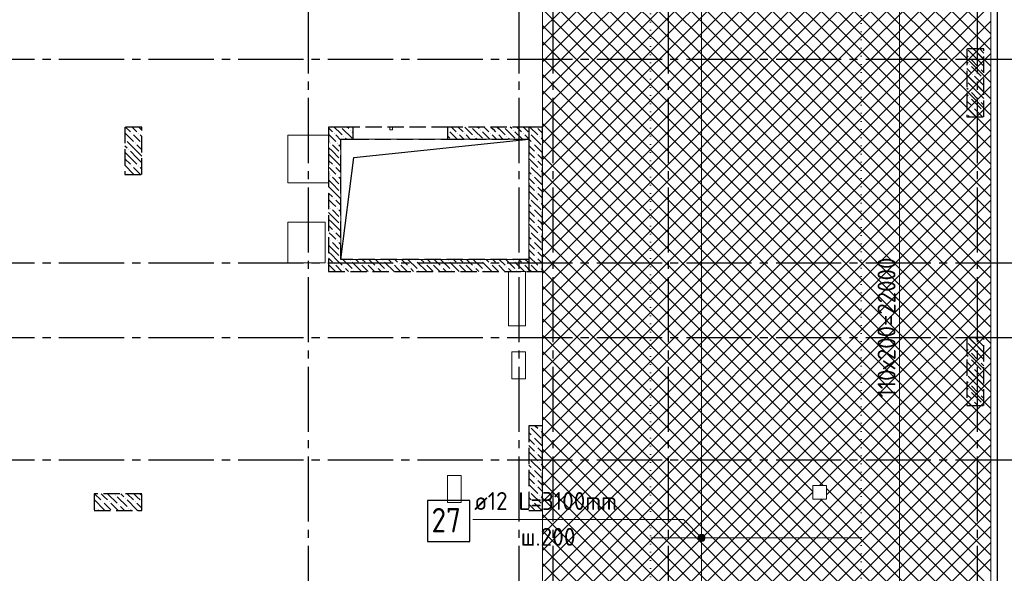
# Model space of a CAD drawing. Header units: millimetres. Extents: x 0 to 50400, y -76 to 35640.
# Tile 8 of 10: x 25967 to 40465, y 17689 to 25843. Entities that reach past the tile are written whole.
import ezdxf

# ---------------------------------------------------------------- set-up
doc = ezdxf.new("R2010")
doc.units = ezdxf.units.MM
for name, pattern in [('______2', [324, 240, -84]), ('______5', [1320, 960, -120, 120, -120]), ('______9', [120, 0, -120])]:
    doc.linetypes.add(name, pattern=pattern)
for name, color, linetype, lineweight in [('Standard', 7, 'Continuous', 25), ('ДОП Верх по Х', 7, 'Continuous', 25), ('ЖБ Перекрытие верхний уровень', 7, 'Continuous', 35), ('ЖБ Пилон', 7, 'Continuous', 35), ('ЖБ Стена верхний уровень', 7, 'Continuous', 35), ('Позиционная метка номер позиции', 7, 'Continuous', 13), ('Размерная линия_ общее', 7, 'Continuous', 13), ('Тени', 7, 'Continuous', 13)]:
    doc.layers.add(name, color=color, linetype=linetype, lineweight=lineweight)
doc.layers.add('Оси', color=7, linetype='______5', true_color=0x656565)
doc.styles.add('ISOCPEUR', font='txt')

msp = doc.modelspace()

# ---------------------------------------------------------------- hatches: boundary and pattern name
at = {"layer": 'ЖБ Пилон', "linetype": 'Continuous', "lineweight": -3, "transparency": 33554687}
for points in [[(40047, 25369), (40052, 25374), (40056, 25369), (40052, 25365)], [(39951, 25273), (39956, 25278), (39960, 25273), (39956, 25268)], [(39951, 25177), (39956, 25182), (39960, 25177), (39956, 25172)], [(40095, 25129), (40100, 25134), (40104, 25129), (40100, 25125)], [(39999, 25033), (40004, 25038), (40008, 25033), (40004, 25028)], [(40143, 24985), (40148, 24990), (40152, 24985), (40148, 24981)], [(39951, 24793), (39956, 24798), (39960, 24793), (39956, 24788)], [(40047, 24889), (40052, 24894), (40056, 24889), (40052, 24885)], [(39951, 24697), (39956, 24702), (39960, 24697), (39956, 24692)], [(40095, 24649), (40100, 24654), (40104, 24649), (40100, 24645)], [(39999, 24553), (40004, 24558), (40008, 24553), (40004, 24548)], [(40143, 24505), (40148, 24510), (40152, 24505), (40148, 24501)], [(40050, 24412), (40052, 24414), (40053, 24412)], [(27519, 24073), (27524, 24078), (27528, 24073), (27524, 24068)], [(27615, 24169), (27620, 24174), (27624, 24169), (27620, 24165)], [(27711, 24169), (27716, 24174), (27720, 24169), (27716, 24165)], [(27567, 23929), (27572, 23934), (27576, 23929), (27572, 23925)], [(27663, 24025), (27668, 24030), (27672, 24025), (27668, 24021)], [(27759, 24025), (27764, 24030), (27765, 24029), (27765, 24022), (27764, 24021)], [(27615, 23689), (27620, 23694), (27624, 23689), (27620, 23685)], [(27711, 23689), (27716, 23694), (27720, 23689), (27716, 23685)], [(27519, 23593), (27524, 23598), (27528, 23593), (27524, 23588)], [(40047, 21049), (40052, 21054), (40056, 21049), (40052, 21045)], [(40143, 21145), (40148, 21150), (40152, 21145), (40148, 21141)], [(39951, 20953), (39956, 20958), (39960, 20953), (39956, 20948)], [(39951, 20857), (39956, 20862), (39960, 20857), (39956, 20852)], [(40095, 20809), (40100, 20814), (40104, 20809), (40100, 20805)], [(39999, 20713), (40004, 20718), (40008, 20713), (40004, 20708)], [(40143, 20665), (40148, 20670), (40152, 20665), (40148, 20661)], [(39951, 20473), (39956, 20478), (39960, 20473), (39956, 20468)], [(40047, 20569), (40052, 20574), (40056, 20569), (40052, 20565)], [(39951, 20377), (39956, 20382), (39960, 20377), (39956, 20372)], [(40095, 20329), (40100, 20334), (40104, 20329), (40100, 20325)], [(39999, 20233), (40004, 20238), (40008, 20233), (40004, 20228)], [(40143, 20185), (40148, 20190), (40152, 20185), (40148, 20181)], [(33471, 19849), (33476, 19854), (33480, 19849), (33476, 19845)], [(33615, 19801), (33620, 19806), (33624, 19801), (33620, 19796)], [(33519, 19705), (33524, 19710), (33528, 19705), (33524, 19701)], [(33663, 19657), (33665, 19660), (33665, 19655)], [(33567, 19561), (33572, 19566), (33576, 19561), (33572, 19556)], [(33567, 19465), (33572, 19470), (33576, 19465), (33572, 19461)], [(33471, 19369), (33476, 19374), (33480, 19369), (33476, 19365)], [(33615, 19321), (33620, 19326), (33624, 19321), (33620, 19316)], [(33519, 19225), (33524, 19230), (33528, 19225), (33524, 19221)], [(33663, 19177), (33665, 19180), (33665, 19175)], [(33567, 19081), (33572, 19086), (33576, 19081), (33572, 19076)], [(33471, 18889), (33476, 18894), (33480, 18889), (33476, 18885)], [(33567, 18985), (33572, 18990), (33576, 18985), (33572, 18981)], [(27183, 18745), (27188, 18750), (27192, 18745), (27188, 18741)], [(27279, 18745), (27284, 18750), (27288, 18745), (27284, 18741)], [(27375, 18841), (27380, 18846), (27384, 18841), (27380, 18836)], [(27519, 18793), (27524, 18798), (27528, 18793), (27524, 18788)], [(27663, 18745), (27668, 18750), (27672, 18745), (27668, 18741)], [(27759, 18745), (27764, 18750), (27765, 18749), (27765, 18742), (27764, 18741)], [(33519, 18745), (33524, 18750), (33528, 18745), (33524, 18741)], [(33615, 18841), (33620, 18846), (33624, 18841), (33620, 18836)], [(27087, 18649), (27092, 18654), (27096, 18649), (27092, 18645)], [(27423, 18697), (27428, 18702), (27432, 18697), (27428, 18692)], [(27567, 18649), (27572, 18654), (27576, 18649), (27572, 18645)], [(33663, 18697), (33665, 18700), (33665, 18695)]]:
    msp.add_hatch(color=7, dxfattribs=at).paths.add_polyline_path(points, flags=16)
at = {"layer": 'ЖБ Стена верхний уровень', "linetype": 'Continuous', "lineweight": -3, "transparency": 33554687}
for points in [[(30693, 24262), (30692, 24261), (30690, 24262)], [(30831, 24217), (30836, 24222), (30840, 24217), (30836, 24212)], [(32271, 24217), (32276, 24222), (32280, 24217), (32276, 24212)], [(32613, 24262), (32612, 24261), (32610, 24262)], [(33093, 24262), (33092, 24261), (33090, 24262)], [(33231, 24217), (33236, 24222), (33240, 24217), (33236, 24212)], [(33573, 24262), (33572, 24261), (33570, 24262)], [(33573, 24262), (33572, 24261), (33570, 24262)], [(30591, 24169), (30596, 24174), (30600, 24169), (30596, 24165)], [(30735, 24121), (30740, 24126), (30744, 24121), (30740, 24116)], [(32415, 24169), (32420, 24174), (32424, 24169), (32420, 24165)], [(32511, 24169), (32516, 24174), (32520, 24169), (32516, 24165)], [(32655, 24121), (32660, 24126), (32664, 24121), (32660, 24116)], [(32895, 24169), (32900, 24174), (32904, 24169), (32900, 24165)], [(32991, 24169), (32996, 24174), (33000, 24169), (32996, 24165)], [(33135, 24121), (33140, 24126), (33144, 24121), (33140, 24116)], [(33375, 24169), (33380, 24174), (33384, 24169), (33380, 24165)], [(33471, 24169), (33476, 24174), (33480, 24169), (33476, 24165)], [(33471, 24169), (33476, 24174), (33480, 24169), (33476, 24165)], [(33615, 24121), (33620, 24126), (33624, 24121), (33620, 24116)], [(33615, 24121), (33620, 24126), (33624, 24121), (33620, 24116)], [(30543, 24025), (30548, 24030), (30552, 24025), (30548, 24021)], [(30639, 24025), (30644, 24030), (30648, 24025), (30644, 24021)], [(33519, 24025), (33524, 24030), (33528, 24025), (33524, 24021)], [(33519, 24025), (33524, 24030), (33528, 24025), (33524, 24021)], [(33663, 23977), (33665, 23980), (33665, 23975)], [(33663, 23977), (33665, 23980), (33665, 23975)], [(30687, 23881), (30692, 23886), (30695, 23883), (30695, 23880), (30692, 23876)], [(30687, 23785), (30692, 23790), (30695, 23787), (30695, 23784), (30692, 23781)], [(33567, 23881), (33572, 23886), (33576, 23881), (33572, 23876)], [(33567, 23881), (33572, 23886), (33576, 23881), (33572, 23876)], [(33567, 23785), (33572, 23790), (33576, 23785), (33572, 23781)], [(33567, 23785), (33572, 23790), (33576, 23785), (33572, 23781)], [(30591, 23689), (30596, 23694), (30600, 23689), (30596, 23685)], [(33471, 23689), (33476, 23694), (33480, 23689), (33476, 23685)], [(33471, 23689), (33476, 23694), (33480, 23689), (33476, 23685)], [(33615, 23641), (33620, 23646), (33624, 23641), (33620, 23636)], [(33615, 23641), (33620, 23646), (33624, 23641), (33620, 23636)], [(30543, 23545), (30548, 23550), (30552, 23545), (30548, 23541)], [(30639, 23545), (30644, 23550), (30648, 23545), (30644, 23541)], [(33519, 23545), (33524, 23550), (33528, 23545), (33524, 23541)], [(33519, 23545), (33524, 23550), (33528, 23545), (33524, 23541)], [(33663, 23497), (33665, 23500), (33665, 23495)], [(33663, 23497), (33665, 23500), (33665, 23495)], [(30687, 23401), (30692, 23406), (30695, 23403), (30695, 23400), (30692, 23396)], [(33567, 23401), (33572, 23406), (33576, 23401), (33572, 23396)], [(33567, 23401), (33572, 23406), (33576, 23401), (33572, 23396)], [(30591, 23209), (30596, 23214), (30600, 23209), (30596, 23205)], [(30687, 23305), (30692, 23310), (30695, 23307), (30695, 23304), (30692, 23301)], [(33471, 23209), (33476, 23214), (33480, 23209), (33476, 23205)], [(33471, 23209), (33476, 23214), (33480, 23209), (33476, 23205)], [(33567, 23305), (33572, 23310), (33576, 23305), (33572, 23301)], [(33567, 23305), (33572, 23310), (33576, 23305), (33572, 23301)], [(30543, 23065), (30548, 23070), (30552, 23065), (30548, 23061)], [(30639, 23065), (30644, 23070), (30648, 23065), (30644, 23061)], [(33519, 23065), (33524, 23070), (33528, 23065), (33524, 23061)], [(33519, 23065), (33524, 23070), (33528, 23065), (33524, 23061)], [(33615, 23161), (33620, 23166), (33624, 23161), (33620, 23156)], [(33615, 23161), (33620, 23166), (33624, 23161), (33620, 23156)], [(30687, 22921), (30692, 22926), (30695, 22923), (30695, 22920), (30692, 22916)], [(33567, 22921), (33572, 22926), (33576, 22921), (33572, 22916)], [(33567, 22921), (33572, 22926), (33576, 22921), (33572, 22916)], [(33663, 23017), (33665, 23020), (33665, 23015)], [(33663, 23017), (33665, 23020), (33665, 23015)], [(30687, 22825), (30692, 22830), (30695, 22827), (30695, 22824), (30692, 22821)], [(33567, 22825), (33572, 22830), (33576, 22825), (33572, 22821)], [(33567, 22825), (33572, 22830), (33576, 22825), (33572, 22821)], [(30591, 22729), (30596, 22734), (30600, 22729), (30596, 22725)], [(33471, 22729), (33476, 22734), (33480, 22729), (33476, 22725)], [(33471, 22729), (33476, 22734), (33480, 22729), (33476, 22725)], [(33615, 22681), (33620, 22686), (33624, 22681), (33620, 22676)], [(33615, 22681), (33620, 22686), (33624, 22681), (33620, 22676)], [(30543, 22585), (30548, 22590), (30552, 22585), (30548, 22581)], [(30639, 22585), (30644, 22590), (30648, 22585), (30644, 22581)], [(33519, 22585), (33524, 22590), (33528, 22585), (33524, 22581)], [(33519, 22585), (33524, 22590), (33528, 22585), (33524, 22581)], [(33663, 22537), (33665, 22540), (33665, 22535)], [(33663, 22537), (33665, 22540), (33665, 22535)], [(30687, 22441), (30692, 22446), (30695, 22443), (30695, 22440), (30692, 22436)], [(30687, 22345), (30692, 22350), (30695, 22347), (30695, 22344), (30692, 22341)], [(33567, 22441), (33572, 22446), (33576, 22441), (33572, 22436)], [(33567, 22441), (33572, 22446), (33576, 22441), (33572, 22436)], [(33567, 22345), (33572, 22350), (33576, 22345), (33572, 22341)], [(33567, 22345), (33572, 22350), (33576, 22345), (33572, 22341)], [(30591, 22249), (30596, 22254), (30600, 22249), (30596, 22245)], [(30735, 22201), (30740, 22206), (30744, 22201), (30740, 22196)], [(30831, 22297), (30836, 22302), (30840, 22297), (30836, 22292)], [(30975, 22249), (30980, 22254), (30984, 22249), (30980, 22245)], [(31071, 22249), (31076, 22254), (31080, 22249), (31076, 22245)], [(31215, 22201), (31220, 22206), (31224, 22201), (31220, 22196)], [(31311, 22297), (31316, 22302), (31320, 22297), (31316, 22292)], [(31455, 22249), (31460, 22254), (31464, 22249), (31460, 22245)], [(31551, 22249), (31556, 22254), (31560, 22249), (31556, 22245)], [(31695, 22201), (31700, 22206), (31704, 22201), (31700, 22196)], [(31791, 22297), (31796, 22302), (31800, 22297), (31796, 22292)], [(31935, 22249), (31940, 22254), (31944, 22249), (31940, 22245)], [(32031, 22249), (32036, 22254), (32040, 22249), (32036, 22245)], [(32175, 22201), (32180, 22206), (32184, 22201), (32180, 22196)], [(32271, 22297), (32276, 22302), (32280, 22297), (32276, 22292)], [(32415, 22249), (32420, 22254), (32424, 22249), (32420, 22245)], [(32511, 22249), (32516, 22254), (32520, 22249), (32516, 22245)], [(32655, 22201), (32660, 22206), (32664, 22201), (32660, 22196)], [(32751, 22297), (32756, 22302), (32760, 22297), (32756, 22292)], [(32895, 22249), (32900, 22254), (32904, 22249), (32900, 22245)], [(32991, 22249), (32996, 22254), (33000, 22249), (32996, 22245)], [(33135, 22201), (33140, 22206), (33144, 22201), (33140, 22196)], [(33231, 22297), (33236, 22302), (33240, 22297), (33236, 22292)], [(33375, 22249), (33380, 22254), (33384, 22249), (33380, 22245)], [(33471, 22249), (33476, 22254), (33480, 22249), (33476, 22245)], [(33471, 22249), (33476, 22254), (33480, 22249), (33476, 22245)], [(33615, 22201), (33620, 22206), (33624, 22201), (33620, 22196)], [(33615, 22201), (33620, 22206), (33624, 22201), (33620, 22196)], [(30879, 22153), (30884, 22158), (30888, 22153), (30884, 22148)], [(31359, 22153), (31364, 22158), (31368, 22153), (31364, 22148)], [(31839, 22153), (31844, 22158), (31848, 22153), (31844, 22148)], [(32319, 22153), (32324, 22158), (32328, 22153), (32324, 22148)], [(32799, 22153), (32804, 22158), (32808, 22153), (32804, 22148)], [(33279, 22153), (33284, 22158), (33288, 22153), (33284, 22148)]]:
    msp.add_hatch(color=7, dxfattribs=at).paths.add_polyline_path(points, flags=16)
h = msp.add_hatch(color=7, dxfattribs=at)
h.paths.add_polyline_path([(32760, 24217), (32751, 24217), (32756, 24222), (32760, 24217)], flags=16)
h.paths.add_polyline_path([(32760, 24217), (32752, 24216), (32756, 24212)])
h.paths.add_polyline_path([(32760, 24217), (32752, 24216), (32751, 24217)], flags=16)
at = {"layer": 'Позиционная метка номер позиции', "linetype": 'Continuous', "lineweight": 13, "transparency": 33554687}
for points in [[(35969, 18174), (36021, 18264), (35956, 18199)], [(35956, 18199), (36021, 18264), (35994, 18264)], [(35956, 18199), (35994, 18264), (35956, 18226)], [(35956, 18226), (35994, 18264), (35969, 18251)], [(35969, 18174), (36046, 18251), (36021, 18264)], [(35994, 18160), (36046, 18251), (35969, 18174)], [(35994, 18160), (36060, 18226), (36046, 18251)], [(36021, 18160), (36060, 18226), (35994, 18160)], [(36021, 18160), (36060, 18199), (36060, 18226)], [(36060, 18199), (36021, 18160), (36046, 18174)]]:
    msp.add_hatch(color=7, dxfattribs=at).paths.add_polyline_path(points)

# ---------------------------------------------------------------- linework, layer by layer
at = {"layer": 'Standard', "color": 251, "linetype": 'Continuous', "lineweight": -3, "true_color": 0x656565, "transparency": 33554687}
for p, q in [((30886, 23812), (33465, 24082)), ((30695, 22312), (30886, 23812))]:
    msp.add_line(p, q, dxfattribs=at)
at = {"layer": 'Standard', "color": 254, "linetype": 'Continuous', "lineweight": -3, "true_color": 0xc4c4ff, "transparency": 33554687}
msp.add_lwpolyline([(7965, 10212), (40365, 10212), (40365, 32712), (7965, 32712), (7965, 10212)], dxfattribs=at)
at = {"layer": 'ДОП Верх по Х', "color": 251, "linetype": 'Continuous', "lineweight": 13, "true_color": 0x494949, "transparency": 33554687}
msp.add_line((36008, 10580), (36008, 32244), dxfattribs=at)
at = {"layer": 'ДОП Верх по Х', "color": 7, "linetype": 'Continuous', "lineweight": 18, "transparency": 33554687}
msp.add_line((38349, 18212), (35261, 18212), dxfattribs=at)
at = {"layer": 'ДОП Верх по Х', "color": 7, "linetype": 'Continuous', "lineweight": 25, "transparency": 33554687}
msp.add_lwpolyline([(31971, 18160), (32595, 18160), (32595, 18760), (31971, 18760), (31971, 18160)], dxfattribs=at)
at = {"layer": 'ЖБ Перекрытие верхний уровень', "color": 7, "linetype": 'Continuous', "lineweight": 18, "transparency": 33554687}
for p, q in [((33665, 10312), (33665, 32612)), ((33665, 32612), (33665, 10312)), ((33665, 10312), (33665, 32612)), ((40265, 10312), (40265, 32612)), ((31455, 24262), (31415, 24262)), ((31415, 24262), (31415, 24222)), ((31415, 24222), (31455, 24222)), ((31455, 24222), (31455, 24262)), ((30515, 24142), (29915, 24142)), ((29915, 24142), (29915, 23442)), ((30515, 23442), (30515, 24142)), ((30695, 22312), (30695, 24082)), ((30695, 24082), (33465, 24082)), ((33465, 24082), (33465, 22312)), ((29915, 23442), (30515, 23442)), ((30465, 22862), (29915, 22862)), ((29915, 22862), (29915, 22262)), ((30465, 22262), (30465, 22862)), ((29915, 22262), (30465, 22262)), ((33465, 22312), (30695, 22312)), ((33415, 22132), (33165, 22132)), ((33165, 22132), (33165, 21332)), ((33415, 21332), (33415, 22132)), ((33165, 21332), (33415, 21332)), ((33415, 20952), (33215, 20952)), ((33215, 20952), (33215, 20552)), ((33415, 20552), (33415, 20952)), ((33215, 20552), (33415, 20552)), ((32465, 19132), (32265, 19132)), ((32265, 19132), (32265, 18732)), ((32465, 18732), (32465, 19132)), ((37845, 18982), (37645, 18982)), ((37645, 18982), (37645, 18782)), ((37845, 18782), (37845, 18982)), ((32265, 18732), (32465, 18732)), ((37645, 18782), (37845, 18782))]:
    msp.add_line(p, q, dxfattribs=at)
at = {"layer": 'ЖБ Перекрытие верхний уровень', "color": 254, "linetype": 'Continuous', "lineweight": 18, "transparency": 33554687}
for p, q in [((33665, 25703), (35132, 27169)), ((33692, 27169), (35852, 25009)), ((33932, 27169), (35852, 25249)), ((35852, 25729), (37292, 27169)), ((35852, 25489), (37532, 27169)), ((35852, 27169), (38252, 24769)), ((36092, 27169), (38252, 25009)), ((36332, 27169), (38252, 25249)), ((36572, 27169), (38252, 25489)), ((36812, 27169), (38252, 25729)), ((38252, 25729), (39692, 27169)), ((38252, 25489), (39932, 27169)), ((38252, 25249), (40172, 27169)), ((38252, 27169), (40265, 25156)), ((38492, 27169), (40265, 25396)), ((38732, 27169), (40265, 25636)), ((38252, 25009), (40265, 27023)), ((33665, 26956), (35852, 24769)), ((35852, 26929), (38012, 24769)), ((36092, 24769), (38252, 26929)), ((38252, 26929), (40265, 24916)), ((33665, 26716), (35612, 24769)), ((35852, 26689), (37772, 24769)), ((36332, 24769), (38252, 26689)), ((38252, 24769), (40265, 26783)), ((38252, 26689), (40172, 24769)), ((38492, 24769), (40265, 26543)), ((33665, 26476), (35372, 24769)), ((35852, 26449), (37532, 24769)), ((36572, 24769), (38252, 26449)), ((38252, 26449), (39932, 24769)), ((38732, 24769), (40265, 26303)), ((33665, 26236), (35132, 24769)), ((35852, 26209), (37292, 24769)), ((36812, 24769), (38252, 26209)), ((38252, 26209), (39692, 24769)), ((33665, 25996), (34892, 24769)), ((35852, 25969), (37052, 24769)), ((37052, 24769), (38252, 25969)), ((38252, 25969), (39452, 24769)), ((38972, 24769), (40265, 26063)), ((39212, 24769), (40265, 25823)), ((33665, 25756), (34652, 24769)), ((35852, 25729), (36812, 24769)), ((37292, 24769), (38252, 25729)), ((38252, 25729), (39212, 24769)), ((39452, 24769), (40265, 25583)), ((33665, 25516), (34412, 24769)), ((35852, 25489), (36572, 24769)), ((37532, 24769), (38252, 25489)), ((38252, 25489), (38972, 24769)), ((33665, 25276), (34172, 24769)), ((35372, 24769), (35852, 25249)), ((37772, 24769), (38252, 25249)), ((38252, 25249), (38732, 24769)), ((39692, 24769), (40265, 25343)), ((39932, 24769), (40265, 25103)), ((33665, 25036), (33932, 24769)), ((35612, 24769), (35852, 25009)), ((38012, 24769), (38252, 25009)), ((38252, 25009), (38492, 24769)), ((33665, 24796), (33692, 24769)), ((40172, 24769), (40265, 24863)), ((33665, 24743), (33692, 24769)), ((33665, 24503), (33932, 24769)), ((33665, 24263), (34172, 24769)), ((33665, 24023), (34412, 24769)), ((33665, 23783), (34652, 24769)), ((33665, 23543), (34892, 24769)), ((33665, 23303), (35132, 24769)), ((33665, 23063), (35372, 24769)), ((33665, 22823), (35612, 24769)), ((33665, 22583), (35852, 24769)), ((33692, 24769), (35852, 22609)), ((33932, 24769), (35852, 22849)), ((34172, 24769), (35852, 23089)), ((34412, 24769), (35852, 23329)), ((34652, 24769), (35852, 23569)), ((34892, 24769), (35852, 23809)), ((35132, 24769), (35852, 24049)), ((35372, 24769), (35852, 24289)), ((35612, 24769), (35852, 24529)), ((36092, 24769), (38252, 22609)), ((36332, 24769), (38252, 22849)), ((36572, 24769), (38252, 23089)), ((36812, 24769), (38252, 23329)), ((37052, 24769), (38252, 23569)), ((37292, 24769), (38252, 23809)), ((37532, 24769), (38252, 24049)), ((37772, 24769), (38252, 24289)), ((38012, 24769), (38252, 24529)), ((38252, 24529), (38492, 24769)), ((38252, 24289), (38732, 24769)), ((38252, 24049), (38972, 24769)), ((38252, 23809), (39212, 24769)), ((38252, 23569), (39452, 24769)), ((38252, 23329), (39692, 24769)), ((38252, 23089), (39932, 24769)), ((38252, 22849), (40172, 24769)), ((38252, 24769), (40265, 22756)), ((38492, 24769), (40265, 22996)), ((38732, 24769), (40265, 23236)), ((38972, 24769), (40265, 23476)), ((39212, 24769), (40265, 23716)), ((39452, 24769), (40265, 23956)), ((39692, 24769), (40265, 24196)), ((39932, 24769), (40265, 24436)), ((40172, 24769), (40265, 24676)), ((33665, 24556), (35852, 22369)), ((33692, 22369), (35852, 24529)), ((38252, 22609), (40265, 24623)), ((38252, 24529), (40265, 22516)), ((38252, 22369), (40265, 24383)), ((33665, 24316), (35612, 22369)), ((33932, 22369), (35852, 24289)), ((38252, 24289), (40172, 22369)), ((33665, 24076), (35372, 22369)), ((38492, 22369), (40265, 24143)), ((34172, 22369), (35852, 24049)), ((38252, 24049), (39932, 22369)), ((33665, 23836), (35132, 22369)), ((34412, 22369), (35852, 23809)), ((36812, 22369), (38252, 23809)), ((38252, 23809), (39692, 22369)), ((38732, 22369), (40265, 23903)), ((38972, 22369), (40265, 23663)), ((33665, 23596), (34892, 22369)), ((34652, 22369), (35852, 23569)), ((37052, 22369), (38252, 23569)), ((38252, 23569), (39452, 22369)), ((33665, 23356), (34652, 22369)), ((39212, 22369), (40265, 23423)), ((34892, 22369), (35852, 23329)), ((37292, 22369), (38252, 23329)), ((38252, 23329), (39212, 22369)), ((33665, 23116), (34412, 22369)), ((35132, 22369), (35852, 23089)), ((35852, 23089), (36572, 22369)), ((37532, 22369), (38252, 23089)), ((38252, 23089), (38972, 22369)), ((39452, 22369), (40265, 23183)), ((39692, 22369), (40265, 22943)), ((33665, 22876), (34172, 22369)), ((35372, 22369), (35852, 22849)), ((35852, 22849), (36332, 22369)), ((37772, 22369), (38252, 22849)), ((38252, 22849), (38732, 22369)), ((33665, 22636), (33932, 22369)), ((39932, 22369), (40265, 22703)), ((35612, 22369), (35852, 22609)), ((35852, 22609), (36092, 22369)), ((38012, 22369), (38252, 22609)), ((38252, 22609), (38492, 22369)), ((33665, 22396), (33692, 22369)), ((33665, 22343), (33692, 22369)), ((33665, 22103), (33932, 22369)), ((33665, 21863), (34172, 22369)), ((33665, 21623), (34412, 22369)), ((33665, 21383), (34652, 22369)), ((33665, 21143), (34892, 22369)), ((33665, 20903), (35132, 22369)), ((33665, 20663), (35372, 22369)), ((33665, 20423), (35612, 22369)), ((33665, 20183), (35852, 22369)), ((33692, 22369), (35852, 20209)), ((33932, 22369), (35852, 20449)), ((34172, 22369), (35852, 20689)), ((34412, 22369), (35852, 20929)), ((34652, 22369), (35852, 21169)), ((34892, 22369), (35852, 21409)), ((35132, 22369), (35852, 21649)), ((35372, 22369), (35852, 21889)), ((35612, 22369), (35852, 22129)), ((35852, 22129), (36092, 22369)), ((35852, 21889), (36332, 22369)), ((35852, 21649), (36572, 22369)), ((36812, 22369), (38252, 20929)), ((37052, 22369), (38252, 21169)), ((37292, 22369), (38252, 21409)), ((37532, 22369), (38252, 21649)), ((37772, 22369), (38252, 21889)), ((38012, 22369), (38252, 22129)), ((38252, 22129), (38492, 22369)), ((38252, 21889), (38732, 22369)), ((38252, 21649), (38972, 22369)), ((38252, 21409), (39212, 22369)), ((38252, 21169), (39452, 22369)), ((38252, 20929), (39692, 22369)), ((38252, 20689), (39932, 22369)), ((38252, 20449), (40172, 22369)), ((38252, 22369), (40265, 20356)), ((38492, 22369), (40265, 20596)), ((38732, 22369), (40265, 20836)), ((38972, 22369), (40265, 21076)), ((39212, 22369), (40265, 21316)), ((39452, 22369), (40265, 21556)), ((39692, 22369), (40265, 21796)), ((39932, 22369), (40265, 22036)), ((40172, 22369), (40265, 22463)), ((40172, 22369), (40265, 22276)), ((38252, 20209), (40265, 22223)), ((33665, 22156), (35852, 19969)), ((33692, 19969), (35852, 22129)), ((38252, 22129), (40265, 20116)), ((33665, 21916), (35612, 19969)), ((38252, 19969), (40265, 21983)), ((33932, 19969), (35852, 21889)), ((38252, 21889), (40172, 19969)), ((33665, 21676), (35372, 19969)), ((34172, 19969), (35852, 21649)), ((35852, 21649), (37532, 19969)), ((38252, 21649), (39932, 19969)), ((38492, 19969), (40265, 21743)), ((38732, 19969), (40265, 21503)), ((33665, 21436), (35132, 19969)), ((34412, 19969), (35852, 21409)), ((35852, 21409), (37292, 19969)), ((38252, 21409), (39692, 19969)), ((33665, 21196), (34892, 19969)), ((34652, 19969), (35852, 21169)), ((35852, 21169), (37052, 19969)), ((38252, 21169), (39452, 19969)), ((38972, 19969), (40265, 21263)), ((39212, 19969), (40265, 21023)), ((33665, 20956), (34652, 19969)), ((34892, 19969), (35852, 20929)), ((35852, 20929), (36812, 19969)), ((38252, 20929), (39212, 19969)), ((39452, 19969), (40265, 20783)), ((33665, 20716), (34412, 19969)), ((35132, 19969), (35852, 20689)), ((35852, 20689), (36572, 19969)), ((38252, 20689), (38972, 19969)), ((33665, 20476), (34172, 19969)), ((35372, 19969), (35852, 20449)), ((35852, 20449), (36332, 19969)), ((37772, 19969), (38252, 20449)), ((38252, 20449), (38732, 19969)), ((39692, 19969), (40265, 20543)), ((39932, 19969), (40265, 20303)), ((33665, 20236), (33932, 19969)), ((35612, 19969), (35852, 20209)), ((35852, 20209), (36092, 19969)), ((38012, 19969), (38252, 20209)), ((38252, 20209), (38492, 19969)), ((40172, 19969), (40265, 20063)), ((33665, 19996), (33692, 19969)), ((33665, 19943), (33692, 19969)), ((33665, 19703), (33932, 19969)), ((33665, 19463), (34172, 19969)), ((33665, 19223), (34412, 19969)), ((33665, 18983), (34652, 19969)), ((33665, 18743), (34892, 19969)), ((33665, 18503), (35132, 19969)), ((33665, 18263), (35372, 19969)), ((33665, 18023), (35612, 19969)), ((33665, 17783), (35852, 19969)), ((33692, 19969), (35852, 17809)), ((33932, 19969), (35852, 18049)), ((34172, 19969), (35852, 18289)), ((34412, 19969), (35852, 18529)), ((34652, 19969), (35852, 18769)), ((34892, 19969), (35852, 19009)), ((35132, 19969), (35852, 19249)), ((35372, 19969), (35852, 19489)), ((35612, 19969), (35852, 19729)), ((35852, 19729), (36092, 19969)), ((35852, 19489), (36332, 19969)), ((35852, 19249), (36572, 19969)), ((35852, 19009), (36812, 19969)), ((35852, 18769), (37052, 19969)), ((35852, 18529), (37292, 19969)), ((35852, 18289), (37532, 19969)), ((35852, 19969), (38252, 17569)), ((36092, 19969), (38252, 17809)), ((36332, 19969), (38252, 18049)), ((36572, 19969), (37645, 18896)), ((36812, 19969), (37798, 18982)), ((37772, 19969), (38252, 19489)), ((38012, 19969), (38252, 19729)), ((38252, 19729), (38492, 19969)), ((38252, 19489), (38732, 19969)), ((38252, 19249), (38972, 19969)), ((38252, 19009), (39212, 19969)), ((38252, 18769), (39452, 19969)), ((38252, 18529), (39692, 19969)), ((38252, 18289), (39932, 19969)), ((38252, 18049), (40172, 19969)), ((38252, 19969), (40265, 17956)), ((38492, 19969), (40265, 18196)), ((38732, 19969), (40265, 18436)), ((38972, 19969), (40265, 18676)), ((39212, 19969), (40265, 18916)), ((39452, 19969), (40265, 19156)), ((39692, 19969), (40265, 19396)), ((39932, 19969), (40265, 19636)), ((40172, 19969), (40265, 19876)), ((33665, 19756), (35852, 17569)), ((33692, 17569), (35852, 19729)), ((35852, 19729), (38012, 17569)), ((38252, 17809), (40265, 19823)), ((38252, 19729), (40265, 17716)), ((38252, 17569), (40265, 19583)), ((33665, 19516), (35612, 17569)), ((33932, 17569), (35852, 19489)), ((35852, 19489), (37772, 17569)), ((38252, 19489), (40172, 17569)), ((38492, 17569), (40265, 19343)), ((33665, 19276), (35372, 17569)), ((34172, 17569), (35852, 19249)), ((35852, 19249), (37532, 17569)), ((37845, 18843), (38252, 19249)), ((38252, 19249), (39932, 17569)), ((33665, 19036), (35132, 17569)), ((34412, 17569), (35852, 19009)), ((35852, 19009), (37292, 17569)), ((36812, 17569), (38252, 19009)), ((38252, 19009), (39692, 17569)), ((38732, 17569), (40265, 19103)), ((36332, 17569), (37645, 18883)), ((37845, 18936), (38252, 18529)), ((38972, 17569), (40265, 18863)), ((33665, 18796), (34892, 17569)), ((34652, 17569), (35852, 18769)), ((35852, 18769), (37052, 17569)), ((36572, 17569), (37785, 18782)), ((37052, 17569), (38252, 18769)), ((37759, 18782), (38252, 18289)), ((38252, 18769), (39452, 17569)), ((39212, 17569), (40265, 18623)), ((33665, 18556), (34652, 17569)), ((34892, 17569), (35852, 18529)), ((35852, 18529), (36812, 17569)), ((37292, 17569), (38252, 18529)), ((38252, 18529), (39212, 17569)), ((33665, 18316), (34412, 17569)), ((35132, 17569), (35852, 18289)), ((35852, 18289), (36572, 17569)), ((37532, 17569), (38252, 18289)), ((38252, 18289), (38972, 17569)), ((39452, 17569), (40265, 18383)), ((39692, 17569), (40265, 18143)), ((33665, 18076), (34172, 17569)), ((35372, 17569), (35852, 18049)), ((35852, 18049), (36332, 17569)), ((37772, 17569), (38252, 18049)), ((38252, 18049), (38732, 17569)), ((33665, 17836), (33932, 17569)), ((39932, 17569), (40265, 17903)), ((35612, 17569), (35852, 17809)), ((35852, 17809), (36092, 17569)), ((38012, 17569), (38252, 17809)), ((38252, 17809), (38492, 17569))]:
    msp.add_line(p, q, dxfattribs=at)
for points in [[(33665, 25463), (35343, 27141), (35343, 27141), (35372, 27169)], [(33665, 25223), (35399, 26957), (35399, 26957), (35612, 27169)], [(33665, 24983), (35456, 26773), (35456, 26773), (35852, 27169)], [(34172, 27169), (35849, 25492), (35849, 25492), (35852, 25489)], [(34412, 27169), (35742, 25838), (35742, 25838), (35852, 25729)], [(35852, 25249), (35906, 25304), (35906, 25304), (37772, 27169)], [(35852, 25009), (35963, 25120), (35963, 25120), (38012, 27169)], [(35852, 24769), (36019, 24937), (36019, 24937), (38252, 27169)], [(33692, 24769), (35512, 26590), (35512, 26590), (35852, 26929)], [(33932, 24769), (35568, 26406), (35568, 26406), (35852, 26689)], [(34172, 24769), (35625, 26222), (35625, 26222), (35852, 26449)], [(34412, 24769), (35681, 26039), (35681, 26039), (35852, 26209)], [(34652, 24769), (35737, 25855), (35737, 25855), (35852, 25969)], [(34892, 24769), (35794, 25671), (35794, 25671), (35852, 25729)], [(35132, 24769), (35850, 25488), (35850, 25488), (35852, 25489)], [(35852, 25249), (35955, 25146), (35955, 25146), (36332, 24769)], [(35852, 25009), (36061, 24800), (36061, 24800), (36092, 24769)], [(35852, 24529), (36075, 24753), (36075, 24753), (36092, 24769)], [(35852, 24289), (36132, 24569), (36132, 24569), (36332, 24769)], [(35852, 24049), (36188, 24386), (36188, 24386), (36572, 24769)], [(35852, 23809), (36244, 24202), (36244, 24202), (36812, 24769)], [(35852, 23569), (36301, 24018), (36301, 24018), (37052, 24769)], [(35852, 23329), (36357, 23835), (36357, 23835), (37292, 24769)], [(35852, 23089), (36413, 23651), (36413, 23651), (37532, 24769)], [(35852, 22849), (36470, 23467), (36470, 23467), (37772, 24769)], [(35852, 22609), (36526, 23284), (36526, 23284), (38012, 24769)], [(35852, 22369), (36582, 23100), (36582, 23100), (38252, 24769)], [(35852, 24769), (36167, 24454), (36167, 24454), (38252, 22369)], [(35852, 24529), (36273, 24108), (36273, 24108), (38012, 22369)], [(36092, 22369), (36639, 22916), (36639, 22916), (38252, 24529)], [(35852, 24289), (36379, 23761), (36379, 23761), (37772, 22369)], [(36332, 22369), (36695, 22733), (36695, 22733), (38252, 24289)], [(35852, 24049), (36486, 23415), (36486, 23415), (37532, 22369)], [(36572, 22369), (36751, 22549), (36751, 22549), (38252, 24049)], [(35852, 23809), (36592, 23069), (36592, 23069), (37292, 22369)], [(35852, 23569), (36698, 22723), (36698, 22723), (37052, 22369)], [(35852, 23329), (36804, 22377), (36804, 22377), (36812, 22369)], [(35852, 21409), (36808, 22365), (36808, 22365), (36812, 22369)], [(35852, 21169), (36864, 22182), (36864, 22182), (37052, 22369)], [(35852, 20929), (36920, 21998), (36920, 21998), (37292, 22369)], [(35852, 20689), (36977, 21814), (36977, 21814), (37532, 22369)], [(35852, 20449), (37033, 21631), (37033, 21631), (37772, 22369)], [(35852, 20209), (37089, 21447), (37089, 21447), (38012, 22369)], [(35852, 19969), (37146, 21263), (37146, 21263), (38252, 22369)], [(35852, 22369), (37229, 20992), (37229, 20992), (38252, 19969)], [(36092, 22369), (37123, 21338), (37123, 21338), (38252, 20209)], [(36332, 22369), (37016, 21684), (37016, 21684), (38252, 20449)], [(36572, 22369), (36910, 22031), (36910, 22031), (38252, 20689)], [(35852, 22129), (37335, 20646), (37335, 20646), (38012, 19969)], [(36092, 19969), (37202, 21080), (37202, 21080), (38252, 22129)], [(35852, 21889), (37441, 20300), (37441, 20300), (37772, 19969)], [(36332, 19969), (37258, 20896), (37258, 20896), (38252, 21889)], [(36572, 19969), (37315, 20712), (37315, 20712), (38252, 21649)], [(36812, 19969), (37371, 20529), (37371, 20529), (38252, 21409)], [(37052, 19969), (37427, 20345), (37427, 20345), (38252, 21169)], [(37292, 19969), (37484, 20161), (37484, 20161), (38252, 20929)], [(37532, 19969), (37540, 19978), (37540, 19978), (38252, 20689)], [(35852, 18049), (37596, 19794), (37596, 19794), (37772, 19969)], [(35852, 17809), (37653, 19610), (37653, 19610), (38012, 19969)], [(35852, 17569), (37709, 19427), (37709, 19427), (38252, 19969)], [(37052, 19969), (37760, 19261), (37760, 19261), (38252, 18769)], [(37292, 19969), (37653, 19608), (37653, 19608), (38252, 19009)], [(37532, 19969), (37547, 19954), (37547, 19954), (38252, 19249)], [(36092, 17569), (37765, 19243), (37765, 19243), (38252, 19729)], [(37745, 18982), (37822, 19059), (37822, 19059), (38252, 19489)]]:
    msp.add_lwpolyline(points, dxfattribs=at)
at = {"layer": 'ЖБ Пилон', "color": 253, "linetype": '______2', "lineweight": -3, "true_color": 0xa0a0a0, "transparency": 33554687}
for p, q in [((40165, 25412), (39915, 25412)), ((39915, 25412), (39915, 24412)), ((40165, 24412), (40165, 25412)), ((39915, 24412), (40165, 24412)), ((27765, 24262), (27515, 24262)), ((27515, 24262), (27515, 23562)), ((27765, 23562), (27765, 24262)), ((27515, 23562), (27765, 23562)), ((40165, 21162), (39915, 21162)), ((39915, 21162), (39915, 20162)), ((40165, 20162), (40165, 21162)), ((39915, 20162), (40165, 20162)), ((33665, 19862), (33465, 19862)), ((33465, 19862), (33465, 18612)), ((33665, 18612), (33665, 19862)), ((27765, 18862), (27065, 18862)), ((27065, 18862), (27065, 18612)), ((27765, 18612), (27765, 18862)), ((27065, 18612), (27765, 18612)), ((33465, 18612), (33665, 18612))]:
    msp.add_line(p, q, dxfattribs=at)
at = {"layer": 'ЖБ Пилон', "color": 253, "linetype": 'Continuous', "lineweight": -3, "true_color": 0xa0a0a0, "transparency": 33554687}
for p, q in [((40076, 25249), (39932, 25393)), ((40008, 25412), (40028, 25393)), ((40165, 25352), (40104, 25412)), ((39915, 25314), (39932, 25297)), ((39980, 25249), (40076, 25153)), ((40076, 25345), (40165, 25256)), ((40076, 25249), (40165, 25160)), ((39932, 25201), (39915, 25218)), ((39915, 25122), (39980, 25057)), ((39980, 25153), (40124, 25009)), ((40165, 25064), (40124, 25105)), ((39915, 25026), (40028, 24913)), ((40165, 24872), (40028, 25009)), ((39915, 24834), (39932, 24817)), ((40076, 24769), (39932, 24913)), ((40076, 24865), (40165, 24776)), ((39932, 24721), (39915, 24738)), ((39980, 24769), (40076, 24673)), ((39980, 24673), (40124, 24529)), ((40076, 24769), (40165, 24680)), ((39915, 24642), (39980, 24577)), ((39915, 24546), (40028, 24433)), ((40144, 24412), (40028, 24529)), ((40165, 24584), (40124, 24625)), ((39952, 24412), (39932, 24433)), ((27526, 24262), (27596, 24193)), ((27622, 24262), (27692, 24193)), ((27719, 24262), (27765, 24216)), ((27515, 24178), (27644, 24049)), ((27692, 24097), (27644, 24145)), ((27740, 24049), (27692, 24097)), ((27740, 24145), (27765, 24120)), ((27515, 23986), (27548, 23953)), ((27692, 23905), (27548, 24049)), ((27692, 24001), (27765, 23928)), ((27596, 23809), (27515, 23890)), ((27515, 23794), (27596, 23713)), ((27596, 23905), (27692, 23809)), ((27596, 23809), (27692, 23713)), ((27692, 23905), (27765, 23832)), ((27692, 23809), (27765, 23736)), ((27515, 23698), (27644, 23569)), ((27692, 23617), (27644, 23665)), ((27740, 23665), (27765, 23640)), ((27554, 23562), (27548, 23569)), ((27740, 23569), (27692, 23617)), ((40076, 20929), (39932, 21073)), ((39938, 21162), (40028, 21073)), ((40165, 21032), (40034, 21162)), ((40076, 21025), (40165, 20936)), ((39915, 20994), (39932, 20977)), ((39932, 20881), (39915, 20898)), ((39980, 20929), (40076, 20833)), ((40076, 20929), (40165, 20840)), ((39915, 20802), (39980, 20737)), ((39980, 20833), (40124, 20689)), ((40165, 20744), (40124, 20785)), ((39915, 20706), (40028, 20593)), ((40076, 20449), (39932, 20593)), ((40165, 20552), (40028, 20689)), ((39915, 20514), (39932, 20497)), ((39980, 20449), (40076, 20353)), ((40076, 20545), (40165, 20456)), ((40076, 20449), (40165, 20360)), ((39932, 20401), (39915, 20418)), ((39915, 20322), (39980, 20257)), ((39980, 20353), (40124, 20209)), ((40165, 20264), (40124, 20305)), ((39915, 20226), (39979, 20162)), ((40074, 20162), (40028, 20209)), ((33500, 19729), (33465, 19764)), ((33500, 19825), (33644, 19681)), ((33558, 19862), (33596, 19825)), ((33644, 19777), (33665, 19756)), ((33654, 19862), (33665, 19852)), ((33465, 19668), (33548, 19585)), ((33548, 19681), (33665, 19564)), ((33465, 19572), (33548, 19489)), ((33465, 19476), (33596, 19345)), ((33644, 19489), (33596, 19537)), ((33596, 19441), (33665, 19372)), ((33665, 19468), (33644, 19489)), ((33500, 19249), (33465, 19284)), ((33500, 19345), (33644, 19201)), ((33644, 19297), (33665, 19276)), ((33465, 19188), (33548, 19105)), ((33548, 19201), (33665, 19084)), ((33465, 19092), (33548, 19009)), ((33465, 18996), (33596, 18865)), ((33644, 19009), (33596, 19057)), ((33665, 18988), (33644, 19009)), ((27070, 18862), (27164, 18769)), ((27212, 18817), (27166, 18862)), ((27262, 18862), (27404, 18721)), ((27454, 18862), (27500, 18817)), ((27550, 18862), (27644, 18769)), ((27692, 18817), (27646, 18862)), ((27742, 18862), (27765, 18840)), ((33500, 18865), (33644, 18721)), ((33596, 18961), (33665, 18892)), ((27212, 18625), (27068, 18769)), ((27260, 18769), (27212, 18817)), ((27212, 18721), (27308, 18625)), ((27308, 18721), (27417, 18612)), ((27404, 18817), (27548, 18673)), ((27692, 18625), (27548, 18769)), ((27740, 18769), (27692, 18817)), ((27692, 18721), (27765, 18648)), ((33500, 18769), (33465, 18804)), ((33465, 18708), (33548, 18625)), ((33548, 18721), (33657, 18612)), ((33644, 18817), (33665, 18796)), ((27065, 18676), (27068, 18673)), ((27116, 18625), (27128, 18612)), ((27212, 18625), (27224, 18612)), ((27512, 18612), (27452, 18673)), ((27596, 18625), (27608, 18612)), ((27692, 18625), (27704, 18612))]:
    msp.add_line(p, q, dxfattribs=at)
at = {"layer": 'ЖБ Стена верхний уровень', "color": 253, "linetype": '______2', "lineweight": -3, "true_color": 0xa0a0a0, "transparency": 33554687}
for p, q in [((30515, 24262), (30515, 22312)), ((30695, 24262), (30515, 24262)), ((30870, 24262), (30695, 24262)), ((32270, 24262), (30870, 24262)), ((30870, 24262), (30870, 24082)), ((32270, 24082), (32270, 24262)), ((33465, 24262), (32270, 24262)), ((33665, 24262), (33465, 24262)), ((33465, 24262), (33465, 24082)), ((33665, 24262), (33465, 24262)), ((33665, 22132), (33665, 24262)), ((33665, 22132), (33665, 24262)), ((30695, 22312), (30695, 24082)), ((30695, 24082), (30870, 24082)), ((30870, 24082), (32270, 24082)), ((32270, 24082), (33465, 24082)), ((33465, 24082), (33465, 22312)), ((33465, 24082), (33465, 22312)), ((30515, 22312), (30515, 22132)), ((33465, 22312), (30695, 22312)), ((33465, 22312), (33465, 22132)), ((30515, 22132), (33465, 22132)), ((33465, 22132), (33665, 22132)), ((33465, 22132), (33665, 22132))]:
    msp.add_line(p, q, dxfattribs=at)
at = {"layer": 'ЖБ Стена верхний уровень', "color": 253, "linetype": 'Continuous', "lineweight": -3, "true_color": 0xa0a0a0, "transparency": 33554687}
for p, q in [((30515, 24250), (30572, 24193)), ((30599, 24262), (30695, 24166)), ((30716, 24241), (30860, 24097)), ((30812, 24241), (30790, 24262)), ((32326, 24262), (32396, 24193)), ((32732, 24241), (32710, 24262)), ((33479, 24262), (33596, 24145)), ((33479, 24262), (33596, 24145)), ((33596, 24241), (33665, 24172)), ((33596, 24241), (33665, 24172)), ((30572, 24097), (30524, 24145)), ((30620, 24049), (30572, 24097)), ((30620, 24145), (30695, 24070)), ((30695, 24166), (30716, 24145)), ((30860, 24193), (30870, 24183)), ((32270, 24127), (32300, 24097)), ((32492, 24097), (32444, 24145)), ((32506, 24082), (32492, 24097)), ((32540, 24145), (32602, 24082)), ((32684, 24097), (32698, 24082)), ((32780, 24193), (32890, 24082)), ((32972, 24097), (32924, 24145)), ((32986, 24082), (32972, 24097)), ((33020, 24145), (33082, 24082)), ((33164, 24097), (33178, 24082)), ((33260, 24193), (33370, 24082)), ((33452, 24097), (33404, 24145)), ((33465, 24084), (33452, 24097)), ((33500, 24049), (33465, 24084)), ((33500, 24049), (33465, 24084)), ((33500, 24145), (33644, 24001)), ((33500, 24145), (33644, 24001)), ((33644, 24097), (33665, 24076)), ((33644, 24097), (33665, 24076)), ((30515, 24058), (30524, 24049)), ((30572, 23905), (30515, 23962)), ((30572, 24001), (30668, 23905)), ((30668, 24001), (30695, 23974)), ((33465, 23988), (33548, 23905)), ((33465, 23988), (33548, 23905)), ((33548, 24001), (33665, 23884)), ((33548, 24001), (33665, 23884)), ((30515, 23866), (30572, 23809)), ((30572, 23905), (30668, 23809)), ((30572, 23809), (30695, 23686)), ((33465, 23892), (33548, 23809)), ((33465, 23892), (33548, 23809)), ((33465, 23796), (33596, 23665)), ((33465, 23796), (33596, 23665)), ((33644, 23809), (33596, 23857)), ((33644, 23809), (33596, 23857)), ((33665, 23788), (33644, 23809)), ((33665, 23788), (33644, 23809)), ((30515, 23770), (30572, 23713)), ((30572, 23617), (30524, 23665)), ((30620, 23665), (30695, 23590)), ((33500, 23665), (33644, 23521)), ((33500, 23665), (33644, 23521)), ((33596, 23761), (33665, 23692)), ((33596, 23761), (33665, 23692)), ((30515, 23578), (30524, 23569)), ((30620, 23569), (30572, 23617)), ((30572, 23521), (30668, 23425)), ((30668, 23521), (30695, 23494)), ((33500, 23569), (33465, 23604)), ((33500, 23569), (33465, 23604)), ((33465, 23508), (33548, 23425)), ((33465, 23508), (33548, 23425)), ((33548, 23521), (33665, 23404)), ((33548, 23521), (33665, 23404)), ((33644, 23617), (33665, 23596)), ((33644, 23617), (33665, 23596)), ((30572, 23425), (30515, 23482)), ((30515, 23386), (30572, 23329)), ((30572, 23425), (30668, 23329)), ((33465, 23412), (33548, 23329)), ((33465, 23412), (33548, 23329)), ((33644, 23329), (33596, 23377)), ((33644, 23329), (33596, 23377)), ((30515, 23290), (30572, 23233)), ((30572, 23329), (30695, 23206)), ((33465, 23316), (33596, 23185)), ((33465, 23316), (33596, 23185)), ((33596, 23281), (33665, 23212)), ((33596, 23281), (33665, 23212)), ((33665, 23308), (33644, 23329)), ((33665, 23308), (33644, 23329)), ((30515, 23098), (30524, 23089)), ((30572, 23137), (30524, 23185)), ((30620, 23089), (30572, 23137)), ((30620, 23185), (30695, 23110)), ((33500, 23089), (33465, 23124)), ((33500, 23089), (33465, 23124)), ((33500, 23185), (33644, 23041)), ((33500, 23185), (33644, 23041)), ((33644, 23137), (33665, 23116)), ((33644, 23137), (33665, 23116)), ((30572, 22945), (30515, 23002)), ((30572, 23041), (30668, 22945)), ((30572, 22945), (30668, 22849)), ((30668, 23041), (30695, 23014)), ((33465, 23028), (33548, 22945)), ((33465, 23028), (33548, 22945)), ((33465, 22932), (33548, 22849)), ((33465, 22932), (33548, 22849)), ((33548, 23041), (33665, 22924)), ((33548, 23041), (33665, 22924)), ((30515, 22906), (30572, 22849)), ((30515, 22810), (30572, 22753)), ((30572, 22849), (30695, 22726)), ((33465, 22836), (33596, 22705)), ((33465, 22836), (33596, 22705)), ((33644, 22849), (33596, 22897)), ((33644, 22849), (33596, 22897)), ((33596, 22801), (33665, 22732)), ((33596, 22801), (33665, 22732)), ((33665, 22828), (33644, 22849)), ((33665, 22828), (33644, 22849)), ((30515, 22618), (30524, 22609)), ((30572, 22657), (30524, 22705)), ((30620, 22609), (30572, 22657)), ((30620, 22705), (30695, 22630)), ((33500, 22609), (33465, 22644)), ((33500, 22609), (33465, 22644)), ((33500, 22705), (33644, 22561)), ((33500, 22705), (33644, 22561)), ((33644, 22657), (33665, 22636)), ((33644, 22657), (33665, 22636)), ((30572, 22465), (30515, 22522)), ((30572, 22561), (30668, 22465)), ((30668, 22561), (30695, 22534)), ((33465, 22548), (33548, 22465)), ((33465, 22548), (33548, 22465)), ((33548, 22561), (33665, 22444)), ((33548, 22561), (33665, 22444)), ((30515, 22426), (30572, 22369)), ((30515, 22330), (30532, 22312)), ((30572, 22465), (30668, 22369)), ((30572, 22369), (30628, 22312)), ((33465, 22452), (33548, 22369)), ((33465, 22452), (33548, 22369)), ((33465, 22356), (33596, 22225)), ((33465, 22356), (33596, 22225)), ((33644, 22369), (33596, 22417)), ((33644, 22369), (33596, 22417)), ((33665, 22348), (33644, 22369)), ((33665, 22348), (33644, 22369)), ((30572, 22177), (30524, 22225)), ((30532, 22312), (30572, 22273)), ((30620, 22225), (30712, 22132)), ((30628, 22312), (30716, 22225)), ((30724, 22312), (30860, 22177)), ((30860, 22273), (31000, 22132)), ((30916, 22312), (30956, 22273)), ((31052, 22177), (31004, 22225)), ((31012, 22312), (31052, 22273)), ((31100, 22225), (31192, 22132)), ((31108, 22312), (31196, 22225)), ((31204, 22312), (31340, 22177)), ((31340, 22273), (31480, 22132)), ((31396, 22312), (31436, 22273)), ((31532, 22177), (31484, 22225)), ((31492, 22312), (31532, 22273)), ((31580, 22225), (31672, 22132)), ((31588, 22312), (31676, 22225)), ((31684, 22312), (31820, 22177)), ((31820, 22273), (31960, 22132)), ((31876, 22312), (31916, 22273)), ((32012, 22177), (31964, 22225)), ((31972, 22312), (32012, 22273)), ((32060, 22225), (32152, 22132)), ((32068, 22312), (32156, 22225)), ((32164, 22312), (32300, 22177)), ((32300, 22273), (32440, 22132)), ((32356, 22312), (32396, 22273)), ((32492, 22177), (32444, 22225)), ((32452, 22312), (32492, 22273)), ((32540, 22225), (32632, 22132)), ((32548, 22312), (32636, 22225)), ((32644, 22312), (32780, 22177)), ((32780, 22273), (32920, 22132)), ((32836, 22312), (32876, 22273)), ((32972, 22177), (32924, 22225)), ((32932, 22312), (32972, 22273)), ((33020, 22225), (33112, 22132)), ((33028, 22312), (33116, 22225)), ((33124, 22312), (33260, 22177)), ((33260, 22273), (33400, 22132)), ((33316, 22312), (33356, 22273)), ((33452, 22177), (33404, 22225)), ((33412, 22312), (33452, 22273)), ((33500, 22225), (33592, 22132)), ((33500, 22225), (33592, 22132)), ((33596, 22321), (33665, 22252)), ((33596, 22321), (33665, 22252)), ((30515, 22138), (30520, 22132)), ((30616, 22132), (30572, 22177)), ((30764, 22177), (30808, 22132)), ((31096, 22132), (31052, 22177)), ((31244, 22177), (31288, 22132)), ((31576, 22132), (31532, 22177)), ((31724, 22177), (31768, 22132)), ((32056, 22132), (32012, 22177)), ((32204, 22177), (32248, 22132)), ((32536, 22132), (32492, 22177)), ((32684, 22177), (32728, 22132)), ((33016, 22132), (32972, 22177)), ((33164, 22177), (33208, 22132)), ((33465, 22164), (33452, 22177)), ((33496, 22132), (33465, 22164)), ((33496, 22132), (33465, 22164)), ((33644, 22177), (33665, 22156)), ((33644, 22177), (33665, 22156))]:
    msp.add_line(p, q, dxfattribs=at)
for points in [[(32422, 24262), (32486, 24199), (32486, 24199), (32492, 24193)], [(32519, 24262), (32576, 24205), (32576, 24205), (32636, 24145)], [(32636, 24241), (32666, 24210), (32666, 24210), (32780, 24097)], [(32806, 24262), (32847, 24222), (32847, 24222), (32876, 24193)], [(32902, 24262), (32937, 24228), (32937, 24228), (32972, 24193)], [(32999, 24262), (33027, 24234), (33027, 24234), (33116, 24145)], [(33116, 24241), (33117, 24240), (33117, 24240), (33260, 24097)], [(33212, 24241), (33207, 24246), (33207, 24246), (33190, 24262)], [(33286, 24262), (33297, 24251), (33297, 24251), (33356, 24193)], [(33382, 24262), (33388, 24257), (33388, 24257), (33452, 24193)], [(30764, 24097), (30773, 24087), (30773, 24087), (30778, 24082)], [(32300, 24193), (32306, 24187), (32306, 24187), (32410, 24082)]]:
    msp.add_lwpolyline(points, dxfattribs=at)
at = {"layer": 'Оси', "color": 8, "linetype": '______5', "lineweight": -3, "transparency": 33554687}
for p, q in [((30215, 32612), (30215, 8317)), ((33315, 32612), (33315, 8317)), ((33815, 32612), (33815, 8317)), ((35515, 32612), (35515, 8317)), ((40065, 32612), (40065, 8317)), ((8065, 25262), (42963, 25262)), ((8065, 22262), (42963, 22262)), ((8065, 21162), (42963, 21162)), ((8065, 19362), (42963, 19362))]:
    msp.add_line(p, q, dxfattribs=at)
at = {"layer": 'Позиционная метка номер позиции', "color": 7, "linetype": 'Continuous', "lineweight": 13, "transparency": 33554687}
for p, q in [((35969, 18251), (35969, 18251)), ((35969, 18174), (35969, 18174)), ((36046, 18251), (36046, 18251)), ((36046, 18174), (36046, 18174))]:
    msp.add_line(p, q, dxfattribs=at)
msp.add_lwpolyline([(36008, 18212), (35739, 18481), (32639, 18481)], dxfattribs=at)
msp.add_circle((36008, 18212), 54, dxfattribs=at)
at = {"layer": 'Размерная линия_ общее', "color": 7, "linetype": 'Continuous', "lineweight": 13, "transparency": 33554687}
msp.add_line((38923, 10412), (38923, 32412), dxfattribs=at)
at = {"layer": 'Тени', "color": 7, "linetype": '______9', "lineweight": 13, "transparency": 33554687}
for p, q in [((35255, 32412), (35255, 10412)), ((38355, 10412), (38355, 32412))]:
    msp.add_line(p, q, dxfattribs=at)

# ---------------------------------------------------------------- texts
at = {"layer": 'ДОП Верх по Х', "color": 7, "linetype": 'Continuous', "lineweight": 13, "transparency": 33554687, "attachment_point": 7, "style": 'ISOCPEUR'}
for s, insert, char_height, width in [('\\W0.94;ø12 L=3100mm ', (32659, 18622), 264, 2525.26), ('\\W0.87;27', (32031, 18292), 360, 660.98), ('\\W0.95;ш.200 ', (33345, 18094), 264, 1154.55)]:
    msp.add_mtext(s, dxfattribs=dict(at, insert=insert, char_height=char_height, width=width))
at = {"layer": 'Размерная линия_ общее', "color": 7, "linetype": 'Continuous', "lineweight": 25, "transparency": 33554687, "insert": (38863, 20277), "char_height": 264, "width": 2418.59, "attachment_point": 7, "rotation": 90, "style": 'ISOCPEUR'}
msp.add_mtext('\\W0.93;110х200=22000', dxfattribs=at)

doc.saveas('drawing.dxf')
